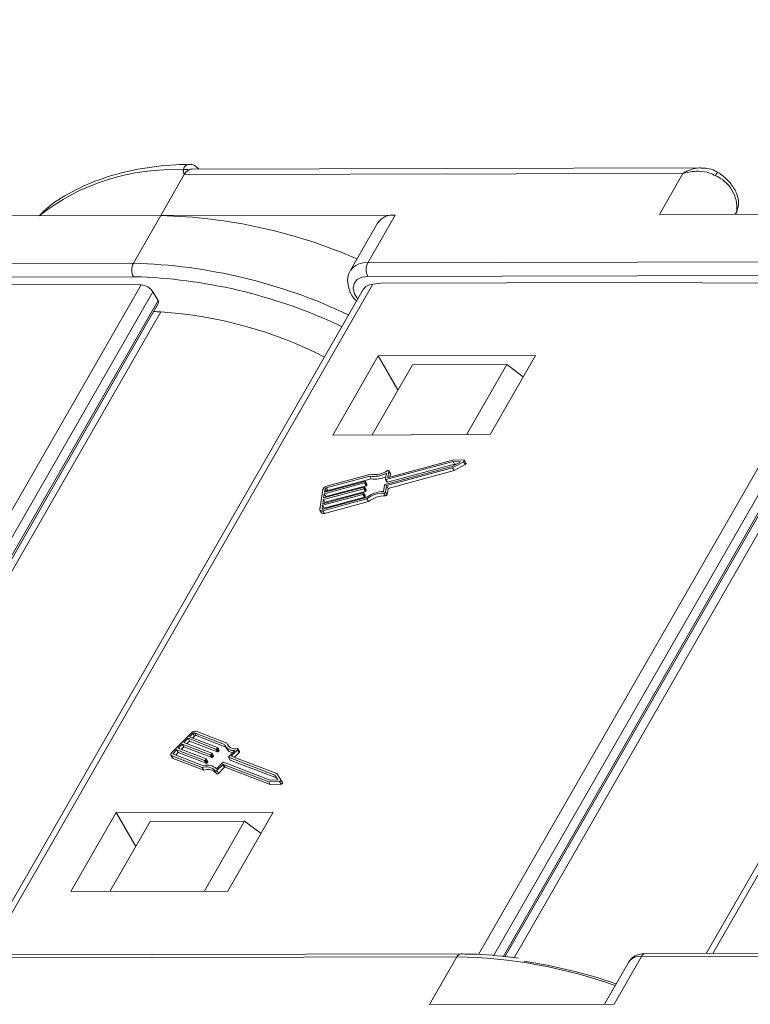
# Model space of a CAD drawing. Header units: millimetres. Extents: x 2628 to 3550, y -116 to 536.
# Tile 47 of 48: x 3377 to 3407, y 379 to 420. Entities that reach past the tile are written whole.
import ezdxf

# ---------------------------------------------------------------- set-up
doc = ezdxf.new("R2010")
doc.units = ezdxf.units.MM
doc.styles.get("Standard").update_dxf_attribs({"font": '仿宋_GB2312.ttf', "width": 0.8})
doc.dimstyles.new('ISO-25.1', dxfattribs={"dimtxt": 6, "dimasz": 5, "dimexe": 3.5, "dimexo": 0.625, "dimgap": 1.5, "dimtad": 1, "dimtoh": 1, "dimdsep": 46, "dimtxsty": 'Standard', "dimcen": 2.5, "dimadec": 0, "dimazin": 0, "dimtfac": 1, "dimtmove": 0, "dimatfit": 3, "dimfxl": 0, "dimarcsym": 0})

msp = doc.modelspace()

# ---------------------------------------------------------------- linework, layer by layer
at = {"color": 7, "linetype": 'Continuous', "lineweight": 15}
for p, q in [((3405.4, 413.827), (3384.251, 413.781)), ((3383.925, 413.546), (3382.949, 411.847)), ((3404.652, 413.592), (3383.925, 413.546)), ((3403.676, 411.892), (3404.652, 413.592)), ((3406.893, 412.021), (3406.823, 411.899)), ((3406.846, 411.899), (3406.893, 412.021)), ((3406.849, 411.899), (3406.91, 412.057)), ((3406.91, 412.057), (3406.893, 412.021)), ((3373.63, 411.826), (3382.949, 411.847)), ((3382.949, 411.847), (3381.81, 409.864)), ((3392.695, 411.868), (3382.949, 411.847)), ((3392.695, 411.868), (3391.556, 409.886)), ((3403.676, 411.892), (3412.995, 411.913)), ((3391.963, 411.535), (3390.825, 409.553)), ((3361.51, 409.819), (3381.81, 409.864)), ((3391.556, 409.886), (3411.857, 409.931)), ((3381.812, 409.299), (3361.511, 409.254)), ((3382.132, 409.296), (3381.812, 409.299)), ((3411.858, 409.365), (3391.557, 409.32)), ((3366.113, 381.078), (3382.133, 408.962)), ((3382.133, 408.962), (3372.504, 408.995)), ((3391.369, 408.773), (3375.482, 381.12)), ((3391.769, 408.999), (3375.752, 381.12)), ((3392.1, 409.038), (3391.769, 408.999)), ((3392.1, 409.038), (3402.551, 409.062)), ((3396.159, 381.144), (3412.179, 409.028)), ((3412.669, 408.745), (3396.779, 381.088)), ((3412.179, 409.028), (3402.551, 409.062)), ((3421.515, 408.84), (3405.627, 381.186)), ((3421.915, 409.065), (3405.898, 381.187)), ((3382.622, 408.678), (3366.733, 381.021)), ((3382.835, 408.311), (3382.622, 408.678)), ((3397.182, 381.051), (3412.882, 408.377)), ((3367.136, 380.985), (3382.835, 408.311)), ((3367.213, 380.978), (3382.848, 408.191)), ((3397.259, 381.044), (3412.894, 408.258)), ((3413.097, 407.913), (3397.64, 381.01)), ((3382.951, 407.846), (3367.499, 380.952)), ((3391.992, 406.012), (3390.105, 402.727)), ((3398.524, 406.027), (3391.992, 406.012)), ((3392.811, 404.6), (3391.992, 406.012)), ((3396.636, 402.742), (3398.524, 406.027)), ((3391.738, 402.731), (3393.413, 405.648)), ((3397.332, 405.656), (3393.413, 405.648)), ((3395.657, 402.739), (3397.332, 405.656)), ((3398.019, 405.149), (3397.332, 405.656)), ((3390.105, 402.727), (3396.636, 402.742)), ((3392.278, 400.672), (3395.067, 401.425)), ((3395.098, 401.628), (3392.309, 400.875)), ((3392.337, 400.623), (3395.075, 401.362)), ((3395.164, 401.515), (3392.375, 400.762)), ((3395.127, 401.701), (3392.412, 400.968)), ((3395.067, 401.425), (3395.409, 401.615)), ((3395.075, 401.362), (3395.541, 401.62)), ((3395.075, 401.362), (3395.141, 401.249)), ((3395.409, 401.615), (3395.098, 401.628)), ((3395.098, 401.628), (3395.164, 401.515)), ((3395.551, 401.683), (3395.127, 401.701)), ((3395.141, 401.249), (3395.607, 401.507)), ((3395.225, 401.512), (3395.164, 401.515)), ((3395.541, 401.62), (3395.607, 401.507)), ((3395.638, 401.559), (3395.572, 401.672)), ((3391.636, 401.019), (3389.829, 400.531)), ((3391.676, 401.095), (3389.84, 400.599)), ((3391.636, 401.019), (3391.702, 400.906)), ((3392.289, 400.886), (3392.329, 401.148)), ((3392.392, 400.979), (3392.429, 401.224)), ((3392.392, 400.979), (3392.398, 400.968)), ((3392.403, 400.51), (3395.141, 401.249)), ((3392.493, 401.125), (3392.427, 401.238)), ((3392.429, 401.224), (3392.495, 401.111)), ((3392.475, 400.985), (3392.495, 401.111)), ((3389.721, 400.112), (3391.399, 400.565)), ((3391.425, 400.734), (3389.747, 400.281)), ((3389.757, 400.349), (3391.435, 400.802)), ((3391.49, 400.621), (3389.812, 400.168)), ((3391.702, 400.906), (3389.895, 400.418)), ((3391.419, 400.554), (3391.414, 400.52)), ((3391.484, 400.447), (3391.418, 400.56)), ((3391.419, 400.554), (3391.485, 400.441)), ((3391.425, 400.734), (3391.49, 400.621)), ((3391.456, 400.791), (3391.45, 400.757)), ((3391.45, 400.757), (3391.516, 400.644)), ((3391.52, 400.685), (3391.455, 400.798)), ((3391.456, 400.791), (3391.521, 400.678)), ((3391.521, 400.678), (3391.516, 400.644)), ((3392.212, 400.386), (3392.252, 400.649)), ((3392.29, 400.879), (3392.355, 400.766)), ((3392.297, 400.36), (3392.337, 400.623)), ((3392.309, 400.875), (3392.375, 400.762)), ((3392.337, 400.623), (3392.403, 400.51)), ((3389.685, 400.46), (3389.56, 399.646)), ((3391.352, 400.259), (3389.674, 399.806)), ((3389.684, 399.874), (3391.362, 400.327)), ((3389.694, 399.649), (3391.501, 400.137)), ((3391.388, 400.497), (3389.71, 400.044)), ((3389.747, 400.281), (3389.721, 400.112)), ((3391.417, 400.146), (3389.739, 399.693)), ((3389.747, 400.281), (3389.812, 400.168)), ((3389.778, 400.485), (3389.757, 400.349)), ((3391.454, 400.384), (3389.776, 399.931)), ((3389.778, 400.485), (3389.843, 400.372)), ((3389.812, 400.168), (3389.807, 400.135)), ((3389.829, 400.531), (3389.895, 400.418)), ((3391.352, 400.259), (3391.417, 400.146)), ((3391.383, 400.316), (3391.378, 400.282)), ((3391.378, 400.282), (3391.443, 400.169)), ((3391.447, 400.21), (3391.382, 400.323)), ((3391.383, 400.316), (3391.448, 400.203)), ((3391.388, 400.497), (3391.454, 400.384)), ((3391.414, 400.52), (3391.48, 400.407)), ((3391.448, 400.203), (3391.443, 400.169)), ((3391.485, 400.441), (3391.48, 400.407)), ((3392.226, 400.312), (3392.291, 400.199)), ((3392.297, 400.36), (3392.362, 400.247)), ((3392.362, 400.247), (3392.403, 400.51)), ((3389.674, 399.806), (3389.653, 399.671)), ((3389.674, 399.806), (3389.739, 399.693)), ((3389.684, 399.581), (3391.52, 400.077)), ((3389.71, 400.044), (3389.684, 399.874)), ((3389.71, 400.044), (3389.776, 399.931)), ((3389.749, 399.468), (3391.585, 399.964)), ((3389.776, 399.931), (3389.771, 399.897)), ((3391.52, 400.077), (3391.585, 399.964)), ((3389.567, 399.606), (3389.632, 399.493)), ((3389.653, 399.671), (3389.665, 399.649)), ((3389.684, 399.581), (3389.749, 399.468)), ((3389.739, 399.693), (3389.734, 399.66)), ((3384.221, 390.353), (3383.41, 389.537)), ((3384.285, 390.328), (3384.15, 390.192)), ((3384.285, 390.328), (3384.351, 390.215)), ((3385.602, 389.869), (3384.351, 390.35)), ((3384.351, 390.35), (3384.417, 390.237)), ((3385.689, 389.929), (3384.419, 390.418)), ((3384.082, 390.124), (3383.913, 389.954)), ((3383.913, 389.954), (3385.075, 389.507)), ((3384.148, 390.011), (3384.042, 389.904)), ((3385.244, 389.677), (3384.082, 390.124)), ((3384.082, 390.124), (3384.148, 390.011)), ((3385.309, 389.564), (3384.148, 390.011)), ((3384.15, 390.192), (3385.311, 389.745)), ((3384.351, 390.215), (3384.279, 390.142)), ((3385.653, 389.761), (3384.417, 390.237)), ((3385.689, 389.929), (3385.755, 389.816)), ((3383.609, 389.648), (3383.474, 389.512)), ((3383.474, 389.512), (3383.509, 389.452)), ((3383.675, 389.535), (3383.569, 389.429)), ((3384.77, 389.201), (3383.609, 389.648)), ((3383.609, 389.648), (3383.675, 389.535)), ((3384.836, 389.088), (3383.675, 389.535)), ((3383.846, 389.886), (3383.677, 389.716)), ((3383.677, 389.716), (3384.838, 389.269)), ((3383.911, 389.773), (3383.805, 389.667)), ((3385.007, 389.439), (3383.846, 389.886)), ((3383.846, 389.886), (3383.911, 389.773)), ((3385.073, 389.326), (3383.911, 389.773)), ((3385.145, 389.39), (3385.08, 389.503)), ((3385.244, 389.677), (3385.309, 389.564)), ((3385.311, 389.722), (3385.277, 389.688)), ((3385.277, 389.688), (3385.342, 389.575)), ((3385.311, 389.722), (3385.376, 389.609)), ((3385.382, 389.628), (3385.317, 389.741)), ((3385.376, 389.609), (3385.342, 389.575)), ((3385.631, 389.799), (3385.696, 389.686)), ((3385.759, 389.798), (3385.755, 389.816)), ((3385.766, 389.359), (3386.027, 389.622)), ((3385.881, 389.385), (3386.143, 389.648)), ((3386.01, 389.336), (3386.208, 389.535)), ((3386.143, 389.648), (3386.208, 389.535)), ((3386.22, 389.573), (3386.155, 389.686)), ((3383.373, 389.423), (3383.439, 389.31)), ((3383.404, 389.398), (3384.675, 388.909)), ((3383.404, 389.398), (3383.47, 389.285)), ((3383.47, 389.285), (3384.74, 388.796)), ((3383.472, 389.466), (3384.722, 388.985)), ((3384.77, 389.201), (3384.836, 389.088)), ((3384.837, 389.246), (3384.803, 389.212)), ((3384.803, 389.212), (3384.869, 389.099)), ((3384.837, 389.246), (3384.903, 389.133)), ((3384.909, 389.152), (3384.843, 389.265)), ((3384.903, 389.133), (3384.869, 389.099)), ((3385.007, 389.439), (3385.073, 389.326)), ((3385.074, 389.484), (3385.04, 389.45)), ((3385.04, 389.45), (3385.106, 389.337)), ((3385.074, 389.484), (3385.139, 389.371)), ((3385.139, 389.371), (3385.106, 389.337)), ((3385.268, 388.858), (3385.529, 389.121)), ((3385.562, 389.132), (3387.492, 388.39)), ((3385.76, 389.34), (3385.826, 389.227)), ((3387.695, 388.594), (3385.765, 389.336)), ((3385.765, 389.336), (3385.831, 389.223)), ((3387.761, 388.481), (3385.831, 389.223)), ((3387.776, 388.656), (3385.881, 389.385)), ((3384.675, 388.909), (3384.74, 388.796)), ((3385.205, 388.769), (3385.27, 388.656)), ((3385.281, 388.782), (3385.526, 389.028)), ((3385.281, 388.782), (3385.347, 388.669)), ((3385.347, 388.669), (3385.591, 388.915)), ((3385.526, 389.028), (3385.591, 388.915)), ((3385.559, 389.039), (3387.438, 388.317)), ((3385.559, 389.039), (3385.624, 388.926)), ((3385.624, 388.926), (3387.503, 388.204)), ((3387.438, 388.317), (3387.883, 388.337)), ((3387.438, 388.317), (3387.503, 388.204)), ((3387.492, 388.39), (3387.82, 388.405)), ((3387.82, 388.405), (3387.695, 388.594)), ((3387.695, 388.594), (3387.761, 388.481)), ((3387.811, 388.404), (3387.761, 388.481)), ((3387.946, 388.4), (3387.776, 388.656)), ((3387.883, 388.337), (3387.949, 388.224)), ((3388.012, 388.286), (3387.946, 388.399)), ((3387.503, 388.204), (3387.949, 388.224)), ((3381.091, 387.039), (3379.204, 383.754)), ((3387.623, 387.053), (3381.091, 387.039)), ((3381.911, 385.627), (3381.091, 387.039)), ((3385.736, 383.769), (3387.623, 387.053)), ((3382.513, 386.674), (3380.837, 383.758)), ((3386.432, 386.683), (3382.513, 386.674)), ((3386.432, 386.683), (3384.756, 383.766)), ((3387.119, 386.176), (3386.432, 386.683)), ((3379.204, 383.754), (3385.736, 383.769)), ((3374.961, 381.001), (3395.262, 381.046)), ((3395.425, 381.164), (3375.124, 381.119)), ((3394.123, 379.064), (3395.262, 381.046)), ((3402.938, 381.063), (3401.799, 379.081)), ((3424.526, 381.111), (3402.938, 381.063)), ((3424.689, 381.229), (3403.101, 381.181)), ((3402.39, 380.814), (3401.394, 379.08)), ((3401.799, 379.081), (3394.123, 379.064))]:
    msp.add_line(p, q, dxfattribs=at)
at = {"color": 7, "linetype": 'Continuous', "lineweight": 15, "flags": 128}
for points in [[(3391.557, 409.32), (3391.303, 409.286), (3391.108, 409.186), (3390.988, 409.03), (3390.953, 408.829), (3391.006, 408.599), (3391.136, 408.368)], [(3395.541, 401.62), (3395.553, 401.628), (3395.564, 401.638), (3395.571, 401.649), (3395.574, 401.659), (3395.574, 401.668), (3395.569, 401.676), (3395.561, 401.681), (3395.551, 401.683)], [(3395.607, 401.507), (3395.619, 401.515), (3395.629, 401.525), (3395.636, 401.536), (3395.64, 401.546), (3395.639, 401.555), (3395.638, 401.559)], [(3392.429, 401.224), (3392.429, 401.232), (3392.426, 401.239), (3392.42, 401.244), (3392.412, 401.247), (3392.402, 401.248), (3392.391, 401.247), (3392.379, 401.243), (3392.368, 401.237)], [(3392.412, 400.968), (3392.408, 400.967), (3392.403, 400.967), (3392.4, 400.968), (3392.397, 400.969), (3392.394, 400.971), (3392.392, 400.973), (3392.392, 400.976), (3392.392, 400.979)], [(3392.495, 401.111), (3392.495, 401.119), (3392.493, 401.125)], [(3391.399, 400.565), (3391.403, 400.565), (3391.407, 400.566), (3391.411, 400.565), (3391.414, 400.564), (3391.417, 400.562), (3391.418, 400.56), (3391.419, 400.557), (3391.419, 400.554)], [(3391.435, 400.802), (3391.44, 400.803), (3391.444, 400.803), (3391.448, 400.803), (3391.451, 400.802), (3391.453, 400.8), (3391.455, 400.797), (3391.456, 400.795), (3391.456, 400.791)], [(3392.309, 400.875), (3392.305, 400.874), (3392.3, 400.874), (3392.297, 400.875), (3392.294, 400.876), (3392.291, 400.878), (3392.289, 400.88), (3392.289, 400.883), (3392.289, 400.886)], [(3391.362, 400.327), (3391.367, 400.328), (3391.371, 400.328), (3391.375, 400.328), (3391.378, 400.327), (3391.38, 400.325), (3391.382, 400.322), (3391.383, 400.32), (3391.383, 400.316)], [(3389.56, 399.646), (3389.56, 399.626), (3389.565, 399.609), (3389.575, 399.595), (3389.59, 399.585), (3389.609, 399.578), (3389.632, 399.575), (3389.657, 399.576), (3389.684, 399.581)], [(3389.653, 399.671), (3389.653, 399.664), (3389.655, 399.659), (3389.658, 399.654), (3389.663, 399.65), (3389.669, 399.648), (3389.677, 399.647), (3389.685, 399.647), (3389.694, 399.649)], [(3383.41, 389.537), (3383.392, 389.516), (3383.378, 389.495), (3383.369, 389.474), (3383.366, 389.454), (3383.368, 389.436), (3383.375, 389.42), (3383.387, 389.407), (3383.404, 389.398)], [(3383.474, 389.512), (3383.468, 389.505), (3383.463, 389.498), (3383.46, 389.491), (3383.459, 389.484), (3383.46, 389.478), (3383.462, 389.473), (3383.466, 389.469), (3383.472, 389.466)], [(3385.075, 389.507), (3385.077, 389.506), (3385.08, 389.504), (3385.081, 389.501), (3385.081, 389.498), (3385.08, 389.495), (3385.079, 389.491), (3385.077, 389.488), (3385.074, 389.484)], [(3385.311, 389.745), (3385.314, 389.744), (3385.316, 389.742), (3385.317, 389.739), (3385.318, 389.736), (3385.317, 389.733), (3385.316, 389.729), (3385.314, 389.726), (3385.311, 389.722)], [(3386.143, 389.648), (3386.15, 389.657), (3386.155, 389.666), (3386.157, 389.675), (3386.156, 389.683), (3386.152, 389.689), (3386.146, 389.694), (3386.138, 389.696), (3386.127, 389.697)], [(3386.208, 389.535), (3386.216, 389.544), (3386.22, 389.553), (3386.223, 389.562), (3386.222, 389.57), (3386.22, 389.573)], [(3384.838, 389.269), (3384.841, 389.268), (3384.843, 389.266), (3384.844, 389.263), (3384.844, 389.26), (3384.844, 389.257), (3384.842, 389.253), (3384.84, 389.25), (3384.837, 389.246)], [(3385.765, 389.336), (3385.762, 389.337), (3385.76, 389.339), (3385.759, 389.342), (3385.759, 389.345), (3385.759, 389.349), (3385.761, 389.352), (3385.763, 389.356), (3385.766, 389.359)], [(3385.205, 388.769), (3385.21, 388.764), (3385.217, 388.76), (3385.227, 388.759), (3385.237, 388.759), (3385.249, 388.762), (3385.261, 388.768), (3385.272, 388.774), (3385.281, 388.782)], [(3385.27, 388.656), (3385.275, 388.651), (3385.283, 388.647), (3385.292, 388.646), (3385.303, 388.646), (3385.315, 388.649), (3385.326, 388.655), (3385.337, 388.661), (3385.347, 388.669)], [(3387.883, 388.337), (3387.896, 388.339), (3387.91, 388.344), (3387.923, 388.351), (3387.934, 388.361), (3387.942, 388.371), (3387.947, 388.382), (3387.948, 388.391), (3387.946, 388.4)], [(3387.949, 388.224), (3387.962, 388.226), (3387.976, 388.231), (3387.988, 388.238), (3388, 388.248), (3388.008, 388.258), (3388.013, 388.269), (3388.014, 388.278), (3388.012, 388.286)]]:
    msp.add_lwpolyline(points, dxfattribs=at)
at = {"color": 7, "linetype": 'Continuous', "lineweight": 15}
for centre, radius, start, end in [((3383.422, 404.853), 8.902, 87.0125, 128.3365), ((3384.008, 413.415), 0.35, 71.5241, 110.4784), ((3384.37, 413.311), 0.503, 119.9328, 152.1961), ((3384.253, 413.498), 0.283, 90.3832, 118.3046), ((3405.414, 413.894), 0.712, 326.4517, 340.1209), ((3405.444, 412.158), 1.455, 354.5664, 67.2376), ((3382.415, 390.05), 21.803, 66.5041, 88.596), ((3392.612, 411.081), 0.792, 83.9702, 144.9679), ((3382.357, 409.583), 0.615, 152.7297, 207.5188), ((3381.233, 387.757), 22.115, 64.4795, 88.5043), ((3391.474, 409.092), 0.798, 84.1067, 143.5228), ((3392.103, 409.604), 0.615, 152.7297, 207.5188), ((3381.259, 387.879), 21.435, 64.516, 87.6672), ((3382.374, 393.667), 14.191, 87.6689, 88.8658), ((3381.811, 390.462), 17.421, 62.866, 86.2488), ((3391.799, 402.067), 1.061, 261.1913, 299.9652), ((3391.844, 402.03), 0.95, 259.8133, 303.4569), ((3391.864, 401.917), 1.024, 260.8827, 295.4804), ((3389.884, 400.395), 0.209, 102.2529, 161.8162), ((3391.417, 400.768), 0.0349, 282.2529, 341.8162), ((3391.483, 400.655), 0.0349, 282.2529, 341.8162), ((3391.512, 400.68), 0.00967, 349.0563, 29.2875), ((3392.285, 400.638), 0.0349, 102.2529, 161.8162), ((3392.368, 400.778), 0.0168, 221.6755, 294.2872), ((3389.844, 400.463), 0.0698, 102.2529, 161.8162), ((3389.91, 400.35), 0.0698, 102.2529, 161.8162), ((3391.344, 400.293), 0.0349, 282.2529, 341.8162), ((3391.381, 400.531), 0.0349, 282.2529, 341.8162), ((3391.41, 400.18), 0.0349, 282.2529, 341.8162), ((3391.439, 400.205), 0.00967, 349.0563, 29.2875), ((3391.446, 400.418), 0.0349, 282.2529, 341.8162), ((3391.475, 400.443), 0.00967, 349.0563, 29.2875), ((3392.266, 399.095), 1.293, 92.3955, 126.2747), ((3392.201, 399.206), 1.106, 88.7409, 128.0528), ((3392.267, 399.093), 1.106, 88.7409, 128.0528), ((3392.229, 400.383), 0.0716, 267.5104, 341.2122), ((3392.294, 400.27), 0.0716, 267.5104, 341.2122), ((3389.708, 399.56), 0.101, 221.6755, 294.2872), ((3384.377, 390.212), 0.209, 78.4324, 137.9957), ((3384.337, 390.281), 0.0698, 78.4324, 137.9957), ((3384.403, 390.168), 0.0698, 78.4324, 137.9957), ((3386.036, 390.052), 0.367, 199.6453, 284.4409), ((3385.251, 389.712), 0.0349, 258.4324, 317.9957), ((3385.316, 389.599), 0.0349, 258.4324, 317.9957), ((3385.366, 389.623), 0.0168, 305.9614, 18.5731), ((3385.971, 390.015), 0.398, 201.6581, 278.1138), ((3385.998, 389.877), 0.356, 212.2867, 259.4413), ((3383.489, 389.34), 0.058, 210.9611, 251.1923), ((3384.777, 389.236), 0.0349, 258.4324, 317.9957), ((3384.843, 389.123), 0.0349, 258.4324, 317.9957), ((3384.893, 389.147), 0.0168, 305.9614, 18.5731), ((3385.014, 389.474), 0.0349, 258.4324, 317.9957), ((3385.08, 389.361), 0.0349, 258.4324, 317.9957), ((3385.129, 389.385), 0.0168, 305.9614, 18.5731), ((3385.555, 389.098), 0.0349, 78.4324, 137.9957), ((3385.834, 389.232), 0.00967, 210.9611, 251.1923), ((3384.842, 388.469), 0.471, 39.6341, 110.8073), ((3384.887, 388.455), 0.555, 46.6309, 107.2395), ((3384.908, 388.356), 0.471, 39.6341, 110.8073), ((3385.552, 389.005), 0.0349, 78.4324, 137.9957), ((3385.617, 388.892), 0.0349, 78.4324, 137.9957), ((3395.439, 380.973), 0.192, 94.1665, 157.3778), ((3394.928, 360.511), 20.538, 70.3428, 89.0701), ((3402.869, 380.487), 0.58, 83.1614, 145.7766), ((3403.122, 380.981), 0.201, 95.8172, 155.7418), ((3394.782, 359.255), 21.854, 71.0495, 81.3902)]:
    msp.add_arc(centre, radius, start, end, dxfattribs=at)
for centre, major_axis, ratio, start_param, end_param in [((3382.297, 408.679), (-0.346, 0.201), 0.573593, 3.9303, 5.501096), ((3392.097, 408.434), (-0.75, 0.294), 0.653837, 5.400501, 6.185818), ((3382.64, 408.311), (-0.207, 0.121), 0.573593, 3.14482, 3.9303)]:
    msp.add_ellipse(centre, major_axis=major_axis, ratio=ratio, start_param=start_param, end_param=end_param, dxfattribs=at)
for points, knots in [([(3384.14, 413.971), (3383.952, 413.967), (3383.208, 413.955), (3381.981, 413.797), (3380.525, 413.428), (3379.246, 412.855), (3378.363, 412.318), (3377.983, 411.923), (3377.899, 411.835)], [0, 0, 0, 0, 0.0732091, 0.2906514, 0.5082285, 0.724879, 0.9393703, 1, 1, 1, 1]), ([(3383.886, 413.743), (3383.891, 413.763), (3383.905, 413.824), (3383.967, 413.913), (3384.053, 413.975), (3384.117, 413.969), (3384.138, 413.966)], [0, 0, 0, 0, 0.146645, 0.448799, 0.822208, 1, 1, 1, 1]), ([(3383.925, 413.546), (3383.925, 413.546), (3383.91, 413.599), (3383.892, 413.663), (3383.887, 413.731), (3383.886, 413.743)], [0, 0, 0, 0, 0.012087, 0.82463, 1, 1, 1, 1]), ([(3384.517, 413.781), (3384.477, 413.825), (3384.393, 413.917), (3384.25, 413.978), (3384.162, 413.97), (3384.138, 413.968)], [0, 0, 0, 0, 0.401699, 0.835997, 1, 1, 1, 1]), ([(3405.413, 413.826), (3405.409, 413.827), (3405.384, 413.829), (3405.247, 413.819), (3405.06, 413.787), (3404.872, 413.711), (3404.786, 413.669), (3404.737, 413.643), (3404.71, 413.627), (3404.686, 413.612), (3404.671, 413.603), (3404.662, 413.598), (3404.656, 413.594), (3404.654, 413.593), (3404.652, 413.592)], [0, 0, 0, 0, 0.015472, 0.093947, 0.519913, 0.724869, 0.839405, 0.872969, 0.925345, 0.956074, 0.974144, 0.99007, 0.992381, 1, 1, 1, 1]), ([(3404.652, 413.592), (3404.654, 413.592), (3404.663, 413.595), (3404.693, 413.604), (3404.73, 413.614), (3404.94, 413.668), (3405.285, 413.709), (3405.718, 413.649), (3405.927, 413.541), (3406.007, 413.5)], [0, 0, 0, 0, 0.005088, 0.020369, 0.070807, 0.089086, 0.500311, 0.809226, 1, 1, 1, 1]), ([(3406.078, 413.643), (3406.048, 413.664), (3405.928, 413.751), (3405.694, 413.815), (3405.498, 413.815), (3405.412, 413.815)], [0, 0, 0, 0, 0.158147, 0.632476, 1, 1, 1, 1]), ([(3406.91, 412.057), (3406.937, 412.16), (3406.995, 412.384), (3406.909, 412.766), (3406.67, 413.174), (3406.354, 413.475), (3406.135, 413.618), (3406.083, 413.652)], [0, 0, 0, 0, 0.17956, 0.389755, 0.635768, 0.914648, 1, 1, 1, 1]), ([(3390.846, 409.567), (3390.833, 409.552), (3390.736, 409.443), (3390.696, 409.154), (3390.764, 408.769), (3390.905, 408.468), (3391.061, 408.321), (3391.093, 408.291)], [0, 0, 0, 0, 0.04539, 0.324809, 0.598218, 0.917418, 1, 1, 1, 1]), ([(3397.815, 380.994), (3397.23, 381.061), (3396.416, 381.155), (3395.642, 381.162), (3395.425, 381.164)], [0, 0, 0, 0, 0.718456, 1, 1, 1, 1]), ([(3403.101, 381.181), (3403.006, 381.173), (3402.806, 381.157), (3402.547, 381.031), (3402.442, 380.878), (3402.396, 380.811)], [0, 0, 0, 0, 0.336519, 0.708066, 1, 1, 1, 1])]:
    msp.add_open_spline(points, degree=3, knots=knots, dxfattribs=at)

# ---------------------------------------------------------------- leaders
at = {"color": 5, "lineweight": 9}
msp.add_leader([(3372.002, 413.753), (3389.038, 451.027), (3396.745, 451.027)], dimstyle='ISO-25.1', override={"dimgap": 1.5, "dimtad": 0, "dimldrblk": 'Dot'}, dxfattribs=at)

doc.saveas('drawing.dxf')
